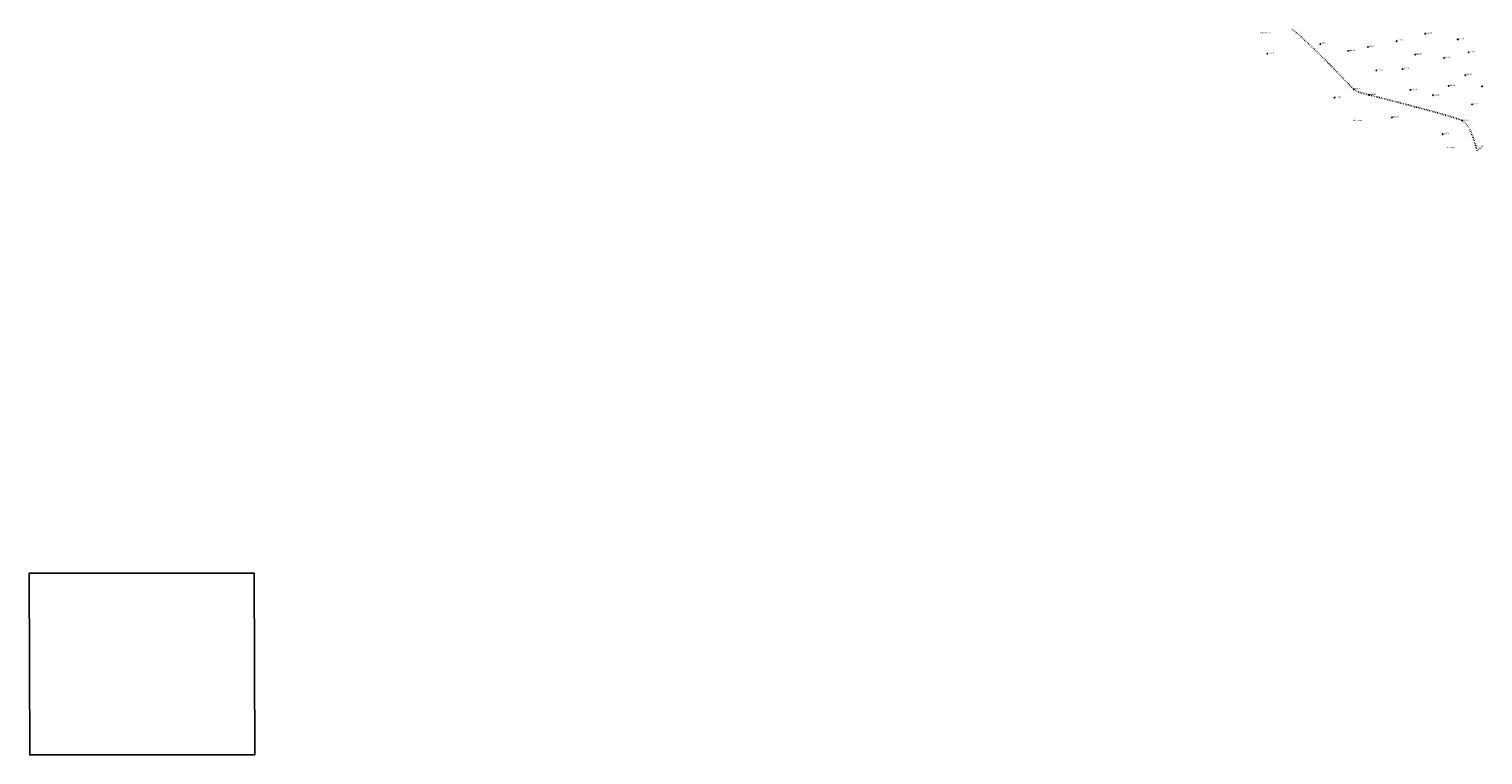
# Model space of a CAD drawing. Extents: x 0 to 363660, y 0 to 4201329.
# Tile 1 of 256: x 360377 to 361688, y 4199486 to 4200140. Entities that reach past the tile are written whole.
import ezdxf

# ---------------------------------------------------------------- set-up
doc = ezdxf.new("R2010")
doc.units = 0
doc.header["$LTSCALE"] = 0.5
doc.header["$MEASUREMENT"] = 0
doc.header["$PDMODE"] = 32
doc.header["$PDSIZE"] = 0.3
doc.linetypes.add('CONTI', pattern=[0])
for name, color, linetype in [('NAD_M0', 7, 'CONTI'), ('PI_OT0', 172, 'CONTI'), ('PI_TT0', 5, 'CONTI'), ('SIT_L0', 250, 'CONTI')]:
    doc.layers.add(name, color=color, linetype=linetype)
doc.styles.add('SHRFT', font='TXT', dxfattribs={"width": 0.875})

# ---------------------------------------------------------------- blocks, each defined once
blk = doc.blocks.new('ееееее')
at = {"layer": 'PI_TT0', "color": 0}
for centre in [(1137.33, 277.9), (1042.63, 268.76), (1067.81, 262.51), (1085.57, 266.04), (1111.58, 271.18), (1166.61, 272.54), (994.87, 260.23), (1128.21, 259.09), (1154.21, 255.91), (1176.4, 260.88), (1093.13, 244.88), (1116.82, 245.99), (1173.26, 240.34), (1072.83, 227.73), (1086.54, 222.81), (1123.67, 227.19), (1158.14, 230.66), (1188.45, 230.22), (1055.27, 220.34), (1144.08, 222.28), (1179.31, 214.03), (1106.99, 202.41), (1170.53, 199.34), (1152.69, 187.18)]:
    blk.add_circle(centre, 0.25, dxfattribs=at)
for p in [(1137.33, 277.9), (1042.63, 268.76), (1067.81, 262.51), (1085.57, 266.04), (1111.58, 271.18), (1166.61, 272.54), (994.87, 260.23), (1128.21, 259.09), (1154.21, 255.91), (1176.4, 260.88), (1093.13, 244.88), (1116.82, 245.99), (1173.26, 240.34), (1072.83, 227.73), (1123.67, 227.19), (1158.14, 230.66), (1188.45, 230.22), (1055.27, 220.34), (1086.54, 222.81), (1144.08, 222.28), (1179.31, 214.03), (1106.99, 202.41), (1170.53, 199.34), (1152.69, 187.18)]:
    blk.add_point(p, dxfattribs=at)
at = {"layer": 'SIT_L0', "color": 250}
for p, q in [((1017.68, 282.04), (1017.3, 282.37)), ((1018.81, 281.05), (1018.43, 281.38)), ((1019.94, 280.07), (1019.56, 280.4)), ((1021.07, 279.08), (1020.69, 279.41)), ((1022.2, 278.09), (1021.82, 278.42)), ((1023.33, 277.11), (1022.95, 277.44)), ((1024.46, 276.12), (1024.08, 276.45)), ((1025.59, 275.13), (1025.21, 275.46)), ((1026.69, 274.12), (1026.33, 274.46)), ((1027.78, 273.09), (1027.42, 273.43)), ((1028.87, 272.05), (1028.51, 272.39)), ((1029.95, 271.02), (1029.59, 271.36)), ((1031.04, 269.99), (1030.68, 270.33)), ((1032.13, 268.95), (1031.77, 269.29)), ((1033.21, 267.92), (1032.85, 268.26)), ((1034.3, 266.88), (1033.94, 267.22)), ((1035.39, 265.85), (1035.03, 266.19)), ((1036.47, 264.82), (1036.11, 265.16)), ((1037.56, 263.78), (1037.2, 264.12)), ((1038.65, 262.75), (1038.29, 263.09)), ((1039.71, 261.7), (1039.36, 262.05)), ((1040.77, 260.64), (1040.42, 260.99)), ((1041.83, 259.57), (1041.48, 259.92)), ((1042.89, 258.51), (1042.54, 258.86)), ((1043.95, 257.45), (1043.6, 257.8)), ((1045, 256.38), (1044.65, 256.73)), ((1046.06, 255.32), (1045.71, 255.67)), ((1047.12, 254.26), (1046.77, 254.61)), ((1048.18, 253.19), (1047.83, 253.54)), ((1049.24, 252.13), (1048.89, 252.48)), ((1050.29, 251.07), (1049.94, 251.42)), ((1051.11, 250.24), (1051, 250.35)), ((1051.34, 250), (1051.11, 250.24)), ((1052.39, 248.92), (1052.04, 249.28)), ((1053.43, 247.84), (1053.08, 248.2)), ((1054.47, 246.76), (1054.12, 247.12)), ((1055.51, 245.68), (1055.16, 246.04)), ((1056.55, 244.6), (1056.2, 244.96)), ((1057.59, 243.52), (1057.24, 243.88)), ((1058.63, 242.44), (1058.28, 242.8)), ((1059.68, 241.36), (1059.33, 241.72)), ((1060.72, 240.28), (1060.37, 240.64)), ((1061.47, 239.5), (1061.41, 239.56)), ((1061.76, 239.19), (1061.46, 239.49)), ((1062.8, 238.11), (1062.45, 238.47)), ((1063.83, 237.02), (1063.48, 237.38)), ((1064.87, 235.93), (1064.52, 236.29)), ((1065.9, 234.85), (1065.55, 235.21)), ((1066.94, 233.76), (1066.59, 234.12)), ((1067.97, 232.68), (1067.62, 233.04)), ((1069.01, 231.59), (1068.66, 231.95)), ((1070.07, 230.52), (1069.72, 230.88)), ((1071.12, 229.46), (1070.77, 229.82)), ((1072.18, 228.39), (1071.83, 228.75)), ((1073.29, 227.4), (1072.88, 227.69)), ((1074.5, 226.55), (1074.1, 226.83)), ((1074.52, 226.54), (1074.5, 226.55)), ((1075.86, 225.87), (1075.41, 226.09)), ((1077.24, 225.3), (1076.77, 225.47)), ((1078.3, 224.92), (1078.18, 224.96)), ((1078.66, 224.82), (1078.3, 224.92)), ((1080.1, 224.41), (1079.62, 224.55)), ((1081.57, 224.04), (1081.08, 224.16)), ((1083.02, 223.69), (1082.53, 223.8)), ((1084.48, 223.35), (1083.99, 223.46)), ((1085.93, 222.97), (1085.45, 223.1)), ((1087.38, 222.59), (1086.9, 222.72)), ((1088.83, 222.21), (1088.35, 222.34)), ((1090.28, 221.83), (1089.8, 221.96)), ((1091.73, 221.44), (1091.25, 221.57)), ((1093.18, 221.06), (1092.7, 221.19)), ((1094.63, 220.69), (1094.15, 220.82)), ((1096.09, 220.31), (1095.61, 220.44)), ((1097.54, 219.94), (1097.06, 220.07)), ((1098.99, 219.56), (1098.51, 219.69)), ((1100.44, 219.18), (1099.96, 219.31)), ((1101.89, 218.81), (1101.41, 218.94)), ((1103.35, 218.43), (1102.87, 218.56)), ((1104.79, 218.06), (1104.31, 218.19)), ((1106.25, 217.68), (1105.77, 217.81)), ((1107.7, 217.3), (1107.22, 217.43)), ((1109.15, 216.92), (1108.67, 217.05)), ((1110.6, 216.54), (1110.12, 216.67)), ((1112.05, 216.16), (1111.57, 216.29)), ((1113.5, 215.78), (1113.02, 215.91)), ((1114.95, 215.41), (1114.47, 215.54)), ((1116.41, 215.03), (1115.93, 215.16)), ((1117.86, 214.65), (1117.38, 214.78)), ((1118.95, 214.37), (1118.83, 214.4)), ((1119.31, 214.26), (1118.95, 214.36)), ((1120.76, 213.88), (1120.28, 214.01)), ((1122.21, 213.49), (1121.73, 213.62)), ((1123.66, 213.1), (1123.18, 213.23)), ((1125.11, 212.72), (1124.63, 212.85)), ((1126.55, 212.33), (1126.07, 212.46)), ((1128, 211.94), (1127.52, 212.07)), ((1129.45, 211.56), (1128.97, 211.69)), ((1130.9, 211.17), (1130.42, 211.3)), ((1132.35, 210.79), (1131.87, 210.92)), ((1133.8, 210.4), (1133.32, 210.53)), ((1135.25, 210.01), (1134.77, 210.14)), ((1136.71, 209.62), (1136.23, 209.75)), ((1138.15, 209.22), (1137.67, 209.35)), ((1139.6, 208.82), (1139.12, 208.95)), ((1141.04, 208.42), (1140.56, 208.55)), ((1142.49, 208.02), (1142.01, 208.15)), ((1143.94, 207.62), (1143.46, 207.75)), ((1145.38, 207.22), (1144.9, 207.35)), ((1146.83, 206.82), (1146.35, 206.95)), ((1148.27, 206.42), (1147.79, 206.55)), ((1149.72, 206.02), (1149.24, 206.15)), ((1151.07, 205.64), (1150.68, 205.75)), ((1151.16, 205.61), (1151.07, 205.64)), ((1152.6, 205.19), (1152.12, 205.33)), ((1154.04, 204.76), (1153.56, 204.9)), ((1155.48, 204.33), (1155, 204.47)), ((1156.91, 203.9), (1156.43, 204.04)), ((1158.35, 203.47), (1157.87, 203.61)), ((1159.79, 203.04), (1159.31, 203.18)), ((1161.23, 202.62), (1160.75, 202.76)), ((1162.66, 202.19), (1162.18, 202.33)), ((1164.09, 201.72), (1163.62, 201.89)), ((1165.49, 201.2), (1165.02, 201.37)), ((1166.9, 200.68), (1166.43, 200.85)), ((1168.31, 200.16), (1167.84, 200.33)), ((1169.72, 199.64), (1169.25, 199.81)), ((1171.01, 198.93), (1170.63, 199.26)), ((1172.15, 197.95), (1171.77, 198.28)), ((1173.28, 196.97), (1172.9, 197.3)), ((1174.27, 195.86), (1174, 196.28)), ((1175.09, 194.6), (1174.82, 195.02)), ((1175.91, 193.35), (1175.64, 193.77)), ((1177.36, 190.74), (1177.15, 191.19)), ((1177.99, 189.38), (1177.78, 189.83)), ((1178.61, 188.01), (1178.4, 188.46)), ((1179.13, 186.88), (1179.03, 187.1)), ((1179.22, 186.64), (1179.13, 186.88)), ((1179.73, 185.23), (1179.56, 185.7)), ((1180.23, 183.82), (1180.06, 184.29)), ((1180.74, 182.4), (1180.57, 182.87)), ((1181.2, 180.98), (1181.06, 181.46)), ((1181.63, 179.54), (1181.49, 180.02)), ((1182.05, 178.1), (1181.91, 178.58)), ((1182.41, 176.9), (1182.34, 177.14)), ((1182.48, 176.67), (1182.42, 176.9)), ((1182.84, 175.21), (1182.72, 175.69)), ((1183.21, 173.76), (1183.09, 174.24)), ((1183.54, 172.29), (1183.43, 172.78)), ((1184.21, 172.8), (1183.81, 172.49)), ((1185.39, 173.72), (1184.99, 173.41)), ((1186.58, 174.63), (1186.18, 174.32)), ((1187.77, 175.55), (1187.37, 175.24)), ((1188.96, 176.47), (1188.56, 176.16))]:
    blk.add_line(p, q, dxfattribs=at)
at = {"layer": 'NAD_M0', "color": 7, "style": 'SHRFT', "width": 0.75}
for p in [(988.58, 278.53), (1072.01, 199.36), (1155.79, 174.69)]:
    blk.add_text('Ekin maydoni', height=1.25, dxfattribs=at).set_placement(p)
at = {"layer": 'PI_OT0', "color": 0, "style": 'SHRFT', "width": 0.75}
for s, p in [('512.66', (1138.33, 277.9)), ('515.77', (1043.63, 268.76)), ('515.18', (1068.81, 262.51)), ('514.77', (1086.57, 266.04)), ('513.73', (1112.58, 271.18)), ('511.39', (1167.61, 272.54)), ('516.76', (995.87, 260.23)), ('512.81', (1129.21, 259.09)), ('511.60', (1155.21, 255.91)), ('510.66', (1177.4, 260.88)), ('514.20', (1094.13, 244.88)), ('513.14', (1117.82, 245.99)), ('511.47', (1174.26, 240.34)), ('515.01', (1073.83, 227.73)), ('514.19', (1087.54, 222.81)), ('513.14', (1124.67, 227.19)), ('512.82', (1145.08, 222.28)), ('512.18', (1159.14, 230.66)), ('514.89', (1056.27, 220.34)), ('512.48', (1180.31, 214.03)), ('513.78', (1107.99, 202.41)), ('513.00', (1171.53, 199.34)), ('513.09', (1153.69, 187.18))]:
    blk.add_text(s, height=1.25, dxfattribs=at).set_placement(p)

msp = doc.modelspace()

# ---------------------------------------------------------------- linework, layer by layer
at = {"color": 7, "ltscale": 0.149071, "true_color": 0xffffff}
msp.add_lwpolyline([(360377.107, 4199649.574), (360580.017, 4199649.574), (360580.599, 4199485.715), (360377.69, 4199485.715)], close=True, dxfattribs=at)

# ---------------------------------------------------------------- block references
at = {"color": 0, "rotation": 0.1683458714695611}
msp.add_blockref('ееееее', (360499.456, 4199854.903), dxfattribs=at)

doc.saveas('drawing.dxf')
